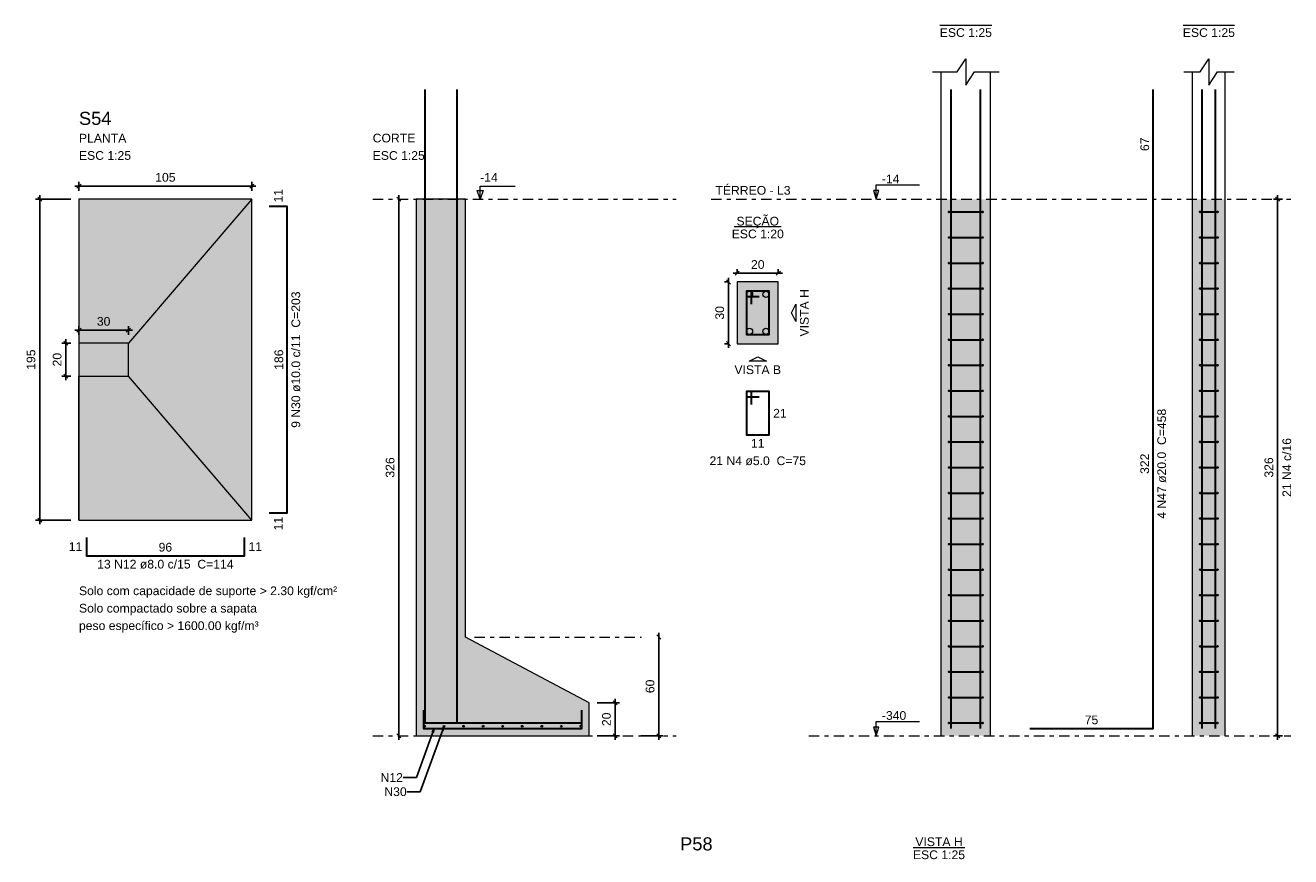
# Model space of a CAD drawing. Header units: millimetres. Extents: x 0 to 119, y 0 to 84.
# Tile 14 of 16: x 71 to 102, y 43 to 63. Entities that reach past the tile are written whole.
import ezdxf

# ---------------------------------------------------------------- set-up
doc = ezdxf.new("R2010")
doc.units = ezdxf.units.MM
doc.header["$MEASUREMENT"] = 0
doc.linetypes.add('DASHDOT', pattern=[2.54, 1.27, -0.635, 0, -0.635])
doc.linetypes.add('NULL', pattern=[0])
doc.layers.get('0').update_dxf_attribs({"lineweight": 18})
for name, color, linetype, lineweight in [('Descrição da armadura', 7, 'Continuous', 0), ('DT-Armadura', 2, 'Continuous', 30), ('DT-Barras na forma', 2, 'Continuous', 30), ('DT-Barras no corte', 5, 'Continuous', 5), ('DT-Barras rebatidas', 2, 'Continuous', 30), ('DT-Cotas', 9, 'Continuous', 5), ('DT-Estribos na forma', 2, 'Continuous', 30), ('DT-Forma', 5, 'Continuous', 5), ('DT-Hachura sapatas em corte', 43, 'Continuous', 5), ('DT-Hachura sapatas em planta', 43, 'Continuous', 5), ('DT-Hachura seção pilares', 254, 'Continuous', 5), ('DT-Hachura vista pilares', 254, 'Continuous', 5), ('DT-Pontilhado', 9, 'DASHDOT', 5), ('DT-Textos', 7, 'Continuous', 5), ('DT-Título', 3, 'Continuous', 20), ('Textos armaduras', 7, 'Continuous', 0)]:
    doc.layers.add(name, color=color, linetype=linetype, lineweight=lineweight)
doc.styles.add('Arial', font='txt')
doc.dimstyles.get("Standard").update_dxf_attribs({"dimtxt": 0.18, "dimasz": 0.18, "dimexe": 0.18, "dimexo": 0.0625, "dimgap": 0.09, "dimtad": 0, "dimtih": 1, "dimtoh": 1, "dimdec": 4, "dimzin": 0, "dimdsep": 46, "dimtxsty": 'Standard', "dimcen": 0.09, "dimadec": 0, "dimazin": 0, "dimtfac": 1, "dimtdec": 4, "dimtofl": 0, "dimtmove": 0, "dimatfit": 3, "dimfxl": 1, "dimtolj": 1, "dimtzin": 0, "dimarcsym": 0})
doc.dimstyles.new('UM_20.000000', dxfattribs={"dimtxt": 0.18, "dimasz": 0.1, "dimexe": 0.1, "dimexo": 0.2, "dimgap": 0, "dimtad": 1, "dimtih": 1, "dimtoh": 1, "dimdec": 1, "dimlfac": 20, "dimzin": 0, "dimdsep": 46, "dimtxsty": 'Standard', "dimcen": 0.09, "dimdle": 0.1, "dimadec": 1, "dimazin": 2, "dimtfac": 1, "dimtdec": 4, "dimtofl": 0, "dimtmove": 0, "dimatfit": 3, "dimfxl": 1, "dimtolj": 1, "dimarcsym": 0})
doc.dimstyles.new('UM_25.000000', dxfattribs={"dimtxt": 0.18, "dimasz": 0.1, "dimexe": 0.1, "dimexo": 0.2, "dimgap": 0, "dimtad": 1, "dimtih": 1, "dimtoh": 1, "dimdec": 1, "dimlfac": 25, "dimzin": 0, "dimdsep": 46, "dimtxsty": 'Standard', "dimcen": 0.09, "dimdle": 0.1, "dimadec": 1, "dimazin": 2, "dimtfac": 1, "dimtdec": 4, "dimtofl": 0, "dimtmove": 0, "dimatfit": 3, "dimfxl": 1, "dimtolj": 1, "dimarcsym": 0})

# ---------------------------------------------------------------- blocks, each defined once
blk = doc.blocks.new('_Oblique')
at = {"color": 0, "linetype": 'ByBlock', "lineweight": -2}
blk.add_line((-0.5, -0.5), (0.5, 0.5), dxfattribs=at)
blk = doc.blocks.new('*D59')
at = {"layer": 'Defpoints', "color": 0}
for p in [(88.450324, 57.014309), (88.238524, 55.514309), (88.450324, 55.514309)]:
    blk.add_point(p, dxfattribs=at)
at = {"layer": 'DT-Cotas', "color": 0, "lineweight": -2}
for p, q in [((88.250324, 57.014309), (88.138524, 57.014309)), ((88.238524, 57.114309), (88.238524, 55.414309)), ((88.250324, 55.514309), (88.138524, 55.514309))]:
    blk.add_line(p, q, dxfattribs=at)
at = {"layer": 'DT-Cotas', "color": 0, "lineweight": -2, "xscale": 0.1, "yscale": 0.1, "zscale": 0.1}
for p, rotation in [((88.238524, 57.014309), 90), ((88.238524, 55.514309), 270)]:
    blk.add_blockref('_Oblique', p, dxfattribs=dict(at, rotation=rotation))
at = {"layer": 'DT-Cotas', "color": 7, "insert": (88.026724, 56.264309), "char_height": 0.2118, "attachment_point": 5, "rotation": 90, "style": 'Arial'}
blk.add_mtext('\\A1;30', dxfattribs=at)
blk = doc.blocks.new('*D60')
at = {"layer": 'Defpoints', "color": 0}
for p in [(89.450324, 57.226109), (88.450324, 57.014309), (89.450324, 57.014309)]:
    blk.add_point(p, dxfattribs=at)
at = {"layer": 'DT-Cotas', "color": 0, "lineweight": -2}
for p, q in [((88.350324, 57.226109), (89.550324, 57.226109)), ((88.450324, 57.214309), (88.450324, 57.326109)), ((89.450324, 57.214309), (89.450324, 57.326109))]:
    blk.add_line(p, q, dxfattribs=at)
at = {"layer": 'DT-Cotas', "color": 0, "lineweight": -2, "xscale": 0.1, "yscale": 0.1, "zscale": 0.1, "rotation": 180}
blk.add_blockref('_Oblique', (88.450324, 57.226109), dxfattribs=at)
at = {"layer": 'DT-Cotas', "color": 0, "lineweight": -2, "xscale": 0.1, "yscale": 0.1, "zscale": 0.1}
blk.add_blockref('_Oblique', (89.450324, 57.226109), dxfattribs=at)
at = {"layer": 'DT-Cotas', "color": 7, "insert": (88.950324, 57.437909), "char_height": 0.2118, "attachment_point": 5, "rotation": 0.0057296, "style": 'Arial'}
blk.add_mtext('\\A1;20', dxfattribs=at)
blk = doc.blocks.new('*D61')
at = {"layer": 'Defpoints', "color": 0}
for p in [(101.584335, 59.026409), (101.902035, 59.026409), (101.902035, 45.986409)]:
    blk.add_point(p, dxfattribs=at)
at = {"layer": 'DT-Cotas', "color": 0, "lineweight": -2}
for p, q in [((101.584335, 45.886409), (101.584335, 59.126409)), ((101.702035, 59.026409), (101.484335, 59.026409)), ((101.702035, 45.986409), (101.484335, 45.986409))]:
    blk.add_line(p, q, dxfattribs=at)
at = {"layer": 'DT-Cotas', "color": 0, "lineweight": -2, "xscale": 0.1, "yscale": 0.1, "zscale": 0.1}
for p, rotation in [((101.584335, 59.026409), 90), ((101.584335, 45.986409), 270)]:
    blk.add_blockref('_Oblique', p, dxfattribs=dict(at, rotation=rotation))
at = {"layer": 'DT-Cotas', "color": 7, "insert": (101.372535, 52.506409), "char_height": 0.2118, "attachment_point": 5, "rotation": 90, "style": 'Arial'}
blk.add_mtext('\\A1;326', dxfattribs=at)
blk = doc.blocks.new('*D62')
at = {"layer": 'Defpoints', "color": 0}
for p in [(72.454557, 59.026409), (71.501457, 51.226409), (72.454557, 51.226409)]:
    blk.add_point(p, dxfattribs=at)
at = {"layer": 'DT-Cotas', "color": 0, "lineweight": -2}
for p, q in [((71.501457, 59.126409), (71.501457, 51.126409)), ((72.254557, 59.026409), (71.401457, 59.026409)), ((72.254557, 51.226409), (71.401457, 51.226409))]:
    blk.add_line(p, q, dxfattribs=at)
at = {"layer": 'DT-Cotas', "color": 0, "lineweight": -2, "xscale": 0.1, "yscale": 0.1, "zscale": 0.1}
for p, rotation in [((71.501457, 59.026409), 90), ((71.501457, 51.226409), 270)]:
    blk.add_blockref('_Oblique', p, dxfattribs=dict(at, rotation=rotation))
at = {"layer": 'DT-Cotas', "color": 7, "insert": (71.289657, 55.126409), "char_height": 0.2118, "attachment_point": 5, "rotation": 90, "style": 'Arial'}
blk.add_mtext('\\A1;195', dxfattribs=at)
blk = doc.blocks.new('*D63')
at = {"layer": 'Defpoints', "color": 0}
for p in [(76.654557, 59.344109), (72.454557, 59.026409), (76.654557, 59.026409)]:
    blk.add_point(p, dxfattribs=at)
at = {"layer": 'DT-Cotas', "color": 0, "lineweight": -2}
for p, q in [((72.454557, 59.226409), (72.454557, 59.444109)), ((76.654557, 59.226409), (76.654557, 59.444109)), ((72.354557, 59.344109), (76.754557, 59.344109))]:
    blk.add_line(p, q, dxfattribs=at)
at = {"layer": 'DT-Cotas', "color": 0, "lineweight": -2, "xscale": 0.1, "yscale": 0.1, "zscale": 0.1, "rotation": 180}
blk.add_blockref('_Oblique', (72.454557, 59.344109), dxfattribs=at)
at = {"layer": 'DT-Cotas', "color": 0, "lineweight": -2, "xscale": 0.1, "yscale": 0.1, "zscale": 0.1}
blk.add_blockref('_Oblique', (76.654557, 59.344109), dxfattribs=at)
at = {"layer": 'DT-Cotas', "color": 7, "insert": (74.554557, 59.555909), "char_height": 0.2118, "attachment_point": 5, "rotation": 0.0057296, "style": 'Arial'}
blk.add_mtext('\\A1;105', dxfattribs=at)
blk = doc.blocks.new('*D64')
at = {"layer": 'Defpoints', "color": 0}
for p in [(72.454557, 55.526409), (72.136857, 54.726409), (72.454557, 54.726409)]:
    blk.add_point(p, dxfattribs=at)
at = {"layer": 'DT-Cotas', "color": 0, "lineweight": -2}
for p, q in [((72.254557, 55.526409), (72.036857, 55.526409)), ((72.136857, 55.626409), (72.136857, 54.626409)), ((72.254557, 54.726409), (72.036857, 54.726409))]:
    blk.add_line(p, q, dxfattribs=at)
at = {"layer": 'DT-Cotas', "color": 0, "lineweight": -2, "xscale": 0.1, "yscale": 0.1, "zscale": 0.1}
for p, rotation in [((72.136857, 55.526409), 90), ((72.136857, 54.726409), 270)]:
    blk.add_blockref('_Oblique', p, dxfattribs=dict(at, rotation=rotation))
at = {"layer": 'DT-Cotas', "color": 7, "insert": (71.925057, 55.126409), "char_height": 0.2118, "attachment_point": 5, "rotation": 90, "style": 'Arial'}
blk.add_mtext('\\A1;20', dxfattribs=at)
blk = doc.blocks.new('*D65')
at = {"layer": 'Defpoints', "color": 0}
for p in [(73.654557, 55.844109), (72.454557, 55.526409), (73.654557, 55.526409)]:
    blk.add_point(p, dxfattribs=at)
at = {"layer": 'DT-Cotas', "color": 0, "lineweight": -2}
for p, q in [((72.354557, 55.844109), (73.754557, 55.844109)), ((72.454557, 55.726409), (72.454557, 55.944109)), ((73.654557, 55.726409), (73.654557, 55.944109))]:
    blk.add_line(p, q, dxfattribs=at)
at = {"layer": 'DT-Cotas', "color": 0, "lineweight": -2, "xscale": 0.1, "yscale": 0.1, "zscale": 0.1, "rotation": 180}
blk.add_blockref('_Oblique', (72.454557, 55.844109), dxfattribs=at)
at = {"layer": 'DT-Cotas', "color": 0, "lineweight": -2, "xscale": 0.1, "yscale": 0.1, "zscale": 0.1}
blk.add_blockref('_Oblique', (73.654557, 55.844109), dxfattribs=at)
at = {"layer": 'DT-Cotas', "color": 7, "insert": (73.054557, 56.055909), "char_height": 0.2118, "attachment_point": 5, "rotation": 0.0057296, "style": 'Arial'}
blk.add_mtext('\\A1;30', dxfattribs=at)
blk = doc.blocks.new('*D66')
at = {"layer": 'Defpoints', "color": 0}
for p in [(80.227837, 59.026409), (80.227837, 45.986409), (80.227837, 45.986409)]:
    blk.add_point(p, dxfattribs=at)
at = {"layer": 'DT-Cotas', "color": 0, "lineweight": -2}
blk.add_line((80.227837, 59.126409), (80.227837, 45.886409), dxfattribs=at)
at = {"layer": 'DT-Cotas', "color": 0, "lineweight": -2, "xscale": 0.1, "yscale": 0.1, "zscale": 0.1}
for p, rotation in [((80.227837, 59.026409), 90), ((80.227837, 45.986409), 270)]:
    blk.add_blockref('_Oblique', p, dxfattribs=dict(at, rotation=rotation))
at = {"layer": 'DT-Cotas', "color": 7, "insert": (80.016037, 52.506409), "char_height": 0.2118, "attachment_point": 5, "rotation": 90, "style": 'Arial'}
blk.add_mtext('\\A1;326', dxfattribs=at)
blk = doc.blocks.new('*D67')
at = {"layer": 'Defpoints', "color": 0}
for p in [(84.851437, 46.786409), (84.851437, 45.986409), (85.486837, 45.986409)]:
    blk.add_point(p, dxfattribs=at)
at = {"layer": 'DT-Cotas', "color": 0, "lineweight": -2}
for p, q in [((85.051437, 46.786409), (85.586837, 46.786409)), ((85.486837, 46.886409), (85.486837, 45.886409)), ((85.051437, 45.986409), (85.586837, 45.986409))]:
    blk.add_line(p, q, dxfattribs=at)
at = {"layer": 'DT-Cotas', "color": 0, "lineweight": -2, "xscale": 0.1, "yscale": 0.1, "zscale": 0.1}
for p, rotation in [((85.486837, 46.786409), 90), ((85.486837, 45.986409), 270)]:
    blk.add_blockref('_Oblique', p, dxfattribs=dict(at, rotation=rotation))
at = {"layer": 'DT-Cotas', "color": 7, "insert": (85.275037, 46.386409), "char_height": 0.2118, "attachment_point": 5, "rotation": 90, "style": 'Arial'}
blk.add_mtext('\\A1;20', dxfattribs=at)
blk = doc.blocks.new('*D68')
at = {"layer": 'Defpoints', "color": 0}
for p in [(86.545837, 48.386409), (85.910437, 45.986409), (86.545837, 45.986409)]:
    blk.add_point(p, dxfattribs=at)
at = {"layer": 'DT-Cotas', "color": 0, "lineweight": -2}
for p, q in [((86.545837, 48.486409), (86.545837, 45.886409)), ((86.110437, 45.986409), (86.645837, 45.986409))]:
    blk.add_line(p, q, dxfattribs=at)
at = {"layer": 'DT-Cotas', "color": 0, "lineweight": -2, "xscale": 0.1, "yscale": 0.1, "zscale": 0.1}
for p, rotation in [((86.545837, 48.386409), 90.0000000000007), ((86.545837, 45.986409), 270.0000000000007)]:
    blk.add_blockref('_Oblique', p, dxfattribs=dict(at, rotation=rotation))
at = {"layer": 'DT-Cotas', "color": 7, "insert": (86.334037, 47.186409), "char_height": 0.2118, "attachment_point": 5, "rotation": 90, "style": 'Arial'}
blk.add_mtext('\\A1;60', dxfattribs=at)

msp = doc.modelspace()

# ---------------------------------------------------------------- hatches: boundary and pattern name
at = {"layer": 'DT-Hachura sapatas em corte', "linetype": 'Continuous'}
msp.add_hatch(color=43, dxfattribs=at).paths.add_polyline_path([(80.6514, 48.3864), (80.6514, 48.3864), (80.6514, 46.7864), (80.6514, 45.9864), (84.8514, 45.9864), (84.8514, 46.7864), (81.8514, 48.3864), (81.8514, 48.3864), (81.8514, 59.0264), (80.6514, 59.0264), (80.6514, 48.3864)])
at = {"layer": 'DT-Hachura sapatas em planta', "linetype": 'Continuous'}
msp.add_hatch(color=43, dxfattribs=at).paths.add_polyline_path([(72.4546, 51.2264), (76.6546, 51.2264), (76.6546, 59.0264), (72.4546, 59.0264), (72.4546, 51.2264)])
at = {"layer": 'DT-Hachura seção pilares', "linetype": 'Continuous'}
msp.add_hatch(color=254, dxfattribs=at).paths.add_polyline_path([(88.4503, 55.5143), (88.4503, 55.5143), (89.4503, 55.5143), (89.4503, 57.0143), (88.4503, 57.0143), (88.4503, 55.5143)])
at = {"layer": 'DT-Hachura vista pilares', "linetype": 'Continuous'}
for points in [[(93.4073, 45.9864), (93.4073, 59.0264), (94.6073, 59.0264), (94.6073, 45.9864), (93.4073, 45.9864)], [(99.5135, 45.9864), (99.5135, 59.0264), (100.3135, 59.0264), (100.3135, 45.9864), (99.5135, 45.9864)]]:
    msp.add_hatch(color=254, dxfattribs=at).paths.add_polyline_path(points)

# ---------------------------------------------------------------- linework, layer by layer
at = {"layer": 'DT-Armadura'}
for points in [[(80.8614, 61.695), (80.8614, 46.3014), (83.8614, 46.3014)], [(81.6414, 61.695), (81.6414, 46.3014), (84.6414, 46.3014)], [(77.0782, 51.4064), (77.5182, 51.4064), (77.5182, 58.8464), (77.0782, 58.8464)], [(72.6346, 50.8028), (72.6346, 50.3628), (76.4746, 50.3628), (76.4746, 50.8028)], [(80.8314, 46.6064), (80.8314, 46.1664), (84.6714, 46.1664), (84.6714, 46.6064)]]:
    msp.add_lwpolyline(points, dxfattribs=at)
at = {"layer": 'DT-Barras na forma'}
for points in [[(93.6473, 46.1664), (93.6473, 59.0264), (93.6473, 61.695)], [(94.3673, 46.1664), (94.3673, 59.0264), (94.3673, 61.695)], [(99.7535, 46.1664), (99.7535, 59.0264), (99.7535, 61.695)], [(100.0735, 46.1664), (100.0735, 59.0264), (100.0735, 61.695)], [(88.8003, 56.4768), (88.8003, 56.7893), (88.6753, 56.7893), (88.6753, 55.7393), (89.2253, 55.7393), (89.2253, 56.7893), (88.6753, 56.7893), (88.6753, 56.6643), (88.9878, 56.6643)]]:
    msp.add_lwpolyline(points, dxfattribs=at)
at = {"layer": 'DT-Barras no corte'}
for centre, radius in [((88.7503, 56.7143), 0.075), ((89.1503, 56.7143), 0.075), ((88.7503, 55.8143), 0.075), ((89.1503, 55.8143), 0.075), ((80.8514, 46.2184), 0.02), ((81.3264, 46.2184), 0.02), ((81.8014, 46.2184), 0.02), ((82.2764, 46.2184), 0.02), ((82.7514, 46.2184), 0.02), ((83.2264, 46.2184), 0.02), ((83.7014, 46.2184), 0.02), ((84.1764, 46.2184), 0.02), ((84.6514, 46.2184), 0.02)]:
    msp.add_circle(centre, radius, dxfattribs=at)
at = {"layer": 'DT-Barras rebatidas'}
for points in [[(95.5604, 46.1664), (98.5604, 46.1664), (98.5604, 59.0264), (98.5604, 61.695)], [(88.8003, 54.0369), (88.8003, 54.3494), (88.6753, 54.3494), (88.6753, 53.2994), (89.2253, 53.2994), (89.2253, 54.3494), (88.6753, 54.3494), (88.6753, 54.2244), (88.9878, 54.2244)]]:
    msp.add_lwpolyline(points, dxfattribs=at)
at = {"layer": 'DT-Estribos na forma'}
for p, q in [((93.5973, 58.7159), (94.4173, 58.7159)), ((99.7035, 58.7159), (100.1235, 58.7159)), ((93.5973, 58.095), (94.4173, 58.095)), ((99.7035, 58.095), (100.1235, 58.095)), ((93.5973, 57.474), (94.4173, 57.474)), ((99.7035, 57.474), (100.1235, 57.474)), ((93.5973, 56.8531), (94.4173, 56.8531)), ((99.7035, 56.8531), (100.1235, 56.8531)), ((93.5973, 56.2321), (94.4173, 56.2321)), ((99.7035, 56.2321), (100.1235, 56.2321)), ((93.5973, 55.6112), (94.4173, 55.6112)), ((99.7035, 55.6112), (100.1235, 55.6112)), ((93.5973, 54.9902), (94.4173, 54.9902)), ((99.7035, 54.9902), (100.1235, 54.9902)), ((93.5973, 54.3693), (94.4173, 54.3693)), ((99.7035, 54.3693), (100.1235, 54.3693)), ((93.5973, 53.7483), (94.4173, 53.7483)), ((99.7035, 53.7483), (100.1235, 53.7483)), ((93.5973, 53.1274), (94.4173, 53.1274)), ((99.7035, 53.1274), (100.1235, 53.1274)), ((93.5973, 52.5064), (94.4173, 52.5064)), ((99.7035, 52.5064), (100.1235, 52.5064)), ((93.5973, 51.8855), (94.4173, 51.8855)), ((99.7035, 51.8855), (100.1235, 51.8855)), ((93.5973, 51.2645), (94.4173, 51.2645)), ((99.7035, 51.2645), (100.1235, 51.2645)), ((93.5973, 50.6436), (94.4173, 50.6436)), ((99.7035, 50.6436), (100.1235, 50.6436)), ((93.5973, 50.0226), (94.4173, 50.0226)), ((99.7035, 50.0226), (100.1235, 50.0226)), ((93.5973, 49.4016), (94.4173, 49.4016)), ((99.7035, 49.4016), (100.1235, 49.4016)), ((93.5973, 48.7807), (94.4173, 48.7807)), ((99.7035, 48.7807), (100.1235, 48.7807)), ((93.5973, 48.1597), (94.4173, 48.1597)), ((99.7035, 48.1597), (100.1235, 48.1597)), ((93.5973, 47.5388), (94.4173, 47.5388)), ((99.7035, 47.5388), (100.1235, 47.5388)), ((93.5973, 46.9178), (94.4173, 46.9178)), ((99.7035, 46.9178), (100.1235, 46.9178)), ((93.5973, 46.2969), (94.4173, 46.2969)), ((99.7035, 46.2969), (100.1235, 46.2969))]:
    msp.add_line(p, q, dxfattribs=at)
for centre in [(93.5973, 58.7159), (94.4173, 58.7159), (99.7035, 58.7159), (100.1235, 58.7159), (93.5973, 58.095), (94.4173, 58.095), (99.7035, 58.095), (100.1235, 58.095), (93.5973, 57.474), (94.4173, 57.474), (99.7035, 57.474), (100.1235, 57.474), (93.5973, 56.8531), (94.4173, 56.8531), (99.7035, 56.8531), (100.1235, 56.8531), (93.5973, 56.2321), (94.4173, 56.2321), (99.7035, 56.2321), (100.1235, 56.2321), (93.5973, 55.6112), (94.4173, 55.6112), (99.7035, 55.6112), (100.1235, 55.6112), (93.5973, 54.9902), (94.4173, 54.9902), (99.7035, 54.9902), (100.1235, 54.9902), (93.5973, 54.3693), (94.4173, 54.3693), (99.7035, 54.3693), (100.1235, 54.3693), (93.5973, 53.7483), (94.4173, 53.7483), (99.7035, 53.7483), (100.1235, 53.7483), (93.5973, 53.1274), (94.4173, 53.1274), (99.7035, 53.1274), (100.1235, 53.1274), (93.5973, 52.5064), (94.4173, 52.5064), (99.7035, 52.5064), (100.1235, 52.5064), (93.5973, 51.8855), (94.4173, 51.8855), (99.7035, 51.8855), (100.1235, 51.8855), (93.5973, 51.2645), (94.4173, 51.2645), (99.7035, 51.2645), (100.1235, 51.2645), (93.5973, 50.6436), (94.4173, 50.6436), (99.7035, 50.6436), (100.1235, 50.6436), (93.5973, 50.0226), (94.4173, 50.0226), (99.7035, 50.0226), (100.1235, 50.0226), (93.5973, 49.4016), (94.4173, 49.4016), (99.7035, 49.4016), (100.1235, 49.4016), (93.5973, 48.7807), (94.4173, 48.7807), (99.7035, 48.7807), (100.1235, 48.7807), (93.5973, 48.1597), (94.4173, 48.1597), (99.7035, 48.1597), (100.1235, 48.1597), (93.5973, 47.5388), (94.4173, 47.5388), (99.7035, 47.5388), (100.1235, 47.5388), (93.5973, 46.9178), (94.4173, 46.9178), (99.7035, 46.9178), (100.1235, 46.9178), (93.5973, 46.2969), (94.4173, 46.2969), (99.7035, 46.2969), (100.1235, 46.2969)]:
    msp.add_circle(centre, 0.01, dxfattribs=at)
at = {"layer": 'DT-Forma'}
for p, q in [((93.4073, 59.0264), (93.4073, 62.1186)), ((94.6073, 59.0264), (94.6073, 62.1186)), ((99.5135, 59.0264), (99.5135, 62.1186)), ((100.3135, 59.0264), (100.3135, 62.1186)), ((72.4546, 59.0264), (72.4546, 55.5264)), ((76.6546, 59.0264), (73.6546, 55.5264)), ((93.4073, 45.9864), (93.4073, 59.0264)), ((94.6073, 45.9864), (94.6073, 59.0264)), ((99.5135, 45.9864), (99.5135, 59.0264)), ((100.3135, 45.9864), (100.3135, 59.0264)), ((72.4546, 51.2264), (72.4546, 54.7264)), ((72.4546, 51.2264), (72.4546, 54.7264)), ((76.6546, 51.2264), (73.6546, 54.7264))]:
    msp.add_line(p, q, dxfattribs=at)
for points in [[(93.1955, 62.1186), (93.7955, 62.1186), (94.0073, 62.4363), (94.0073, 61.8009), (94.2191, 62.1186), (94.8191, 62.1186)], [(99.3017, 62.1186), (99.7017, 62.1186), (99.9135, 62.4363), (99.9135, 61.8009), (100.1253, 62.1186), (100.5253, 62.1186)]]:
    msp.add_lwpolyline(points, dxfattribs=at)
for points in [[(72.4546, 51.2264), (76.6546, 51.2264), (76.6546, 59.0264), (72.4546, 59.0264), (72.4546, 51.2264)], [(80.6514, 48.3864), (80.6514, 48.3864), (80.6514, 46.7864), (80.6514, 45.9864), (84.8514, 45.9864), (84.8514, 46.7864), (81.8514, 48.3864), (81.8514, 48.3864), (81.8514, 59.0264), (80.6514, 59.0264), (80.6514, 48.3864)], [(88.4503, 55.5143), (89.4503, 55.5143), (89.4503, 57.0143), (88.4503, 57.0143), (88.4503, 55.5143)], [(72.4546, 54.7264), (73.6546, 54.7264), (73.6546, 55.5264), (72.4546, 55.5264), (72.4546, 54.7264)]]:
    msp.add_lwpolyline(points, close=True, dxfattribs=at)
at = {"layer": 'DT-Pontilhado', "ltscale": 0.2}
for p, q in [((79.5924, 59.0264), (86.9694, 59.0264)), ((87.8166, 59.0264), (101.902, 59.0264)), ((82.0632, 48.3864), (86.1222, 48.3864)), ((79.5924, 45.9864), (86.9694, 45.9864)), ((90.1916, 45.9864), (101.902, 45.9864))]:
    msp.add_line(p, q, dxfattribs=at)
at = {"layer": 'DT-Textos'}
for p, q in [((93.3775, 63.2517), (94.6372, 63.2517)), ((99.2919, 63.2517), (100.5352, 63.2517)), ((88.3781, 58.3592), (89.5225, 58.3592)), ((92.7247, 43.271), (93.9844, 43.271))]:
    msp.add_line(p, q, dxfattribs=at)
for points in [[(91.8278, 59.0264), (91.8914, 59.2382), (91.7643, 59.2382), (91.8278, 59.0264), (91.8278, 59.3764), (92.8778, 59.3764)], [(82.2044, 59.0264), (82.2044, 59.3441), (83.0516, 59.3441)], [(91.8278, 45.9864), (91.8914, 46.1982), (91.7643, 46.1982), (91.8278, 45.9864), (91.8278, 46.3364), (92.8778, 46.3364)]]:
    msp.add_lwpolyline(points, dxfattribs=at)
for points in [[(82.275, 59.2382), (82.2044, 59.0264), (82.1338, 59.2382), (82.275, 59.2382)], [(89.8739, 56.2643), (89.8739, 56.0525), (89.768, 56.2643), (89.8739, 56.4761), (89.8739, 56.2643)], [(88.9503, 55.0907), (88.7385, 55.0907), (88.9503, 55.1966), (89.1621, 55.0907), (88.9503, 55.0907)]]:
    msp.add_lwpolyline(points, close=True, dxfattribs=at)

# ---------------------------------------------------------------- texts
at = {"layer": 'Descrição da armadura', "linetype": 'NULL', "char_height": 0.2118, "attachment_point": 8, "rotation": 90.00021, "line_spacing_factor": 0.9, "style": 'Arial'}
for s, insert, width in [('9 N30 ø10.0 c/11  C=203', (77.8359, 55.1263), 6.496963), ('4 N47 ø20.0  C=458', (98.8779, 52.5963), 5.239541), ('21 N4 c/16', (101.916, 52.5064), 2.845127)]:
    msp.add_mtext(s, dxfattribs=dict(at, insert=insert, width=width))
at = {"layer": 'Descrição da armadura', "linetype": 'NULL', "char_height": 0.2118, "line_spacing_factor": 0.9, "style": 'Arial'}
for s, insert, width, attachment_point in [('21 N4 ø5.0  C=75', (88.9508, 52.5582), 4.594404, 8), ('13 N12 ø8.0 c/15  C=114', (74.5548, 50.0452), 6.496963, 8), ('N12', (80.3266, 44.9722), 1.103994, 6), ('N30', (80.4192, 44.6262), 1.103994, 6)]:
    msp.add_mtext(s, dxfattribs=dict(at, insert=insert, width=width, attachment_point=attachment_point))
at = {"layer": 'DT-Textos', "linetype": 'NULL', "char_height": 0.2118, "line_spacing_factor": 0.798, "style": 'Arial'}
for s, insert, width, attachment_point in [('ESC 1:25', (94.0078, 62.9662), 2.482559, 8), ('ESC 1:25', (99.9138, 62.9662), 2.482559, 8), ('PLANTA', (72.4548, 60.4032), 2.256279, 7), ('CORTE', (79.5928, 60.4032), 2.03, 7), ('ESC 1:25', (72.4548, 59.9792), 2.482559, 7), ('ESC 1:25', (79.5928, 59.9792), 2.482559, 7), ('-14', (82.2048, 59.4502), 0.838281, 7), ('-14', (91.9678, 59.4112), 0.838281, 7), ('TÉRREO - L3', (87.9228, 59.1322), 3.577422, 7), ('SEÇÃO', (88.9508, 58.3213), 2.030566, 8), ('ESC 1:20', (88.9508, 58.0732), 2.482559, 8), ('VISTA B', (88.9508, 54.7732), 2.223994, 8), ('Solo com capacidade de suporte > 2.30 kgf/cm²', (72.4548, 49.3403), 12.299795, 7), ('Solo compactado sobre a sapata', (72.4548, 48.9163), 8.479951, 7), ('peso específico > 1600.00 kgf/m³', (72.4548, 48.4923), 8.560098, 7), ('-340', (91.9678, 46.3712), 1.16085, 7), ('VISTA H', (93.355, 43.3025), 2.255996, 8), ('ESC 1:25', (93.355, 42.9855), 2.482559, 8)]:
    msp.add_mtext(s, dxfattribs=dict(at, insert=insert, width=width, attachment_point=attachment_point))
at = {"layer": 'DT-Textos', "linetype": 'NULL', "insert": (90.1919, 56.2643), "char_height": 0.2118, "width": 2.255996, "attachment_point": 8, "rotation": 90.00021, "line_spacing_factor": 0.798, "style": 'Arial'}
msp.add_mtext('VISTA H', dxfattribs=at)
at = {"layer": 'DT-Título', "linetype": 'NULL', "char_height": 0.3177, "width": 1.565781, "attachment_point": 7, "line_spacing_factor": 0.798, "style": 'Arial'}
for s, insert in [('S54', (72.4548, 60.8271)), ('P58', (87.064, 43.1964))]:
    msp.add_mtext(s, dxfattribs=dict(at, insert=insert))
at = {"layer": 'Textos armaduras', "linetype": 'NULL', "char_height": 0.2118, "rotation": 90.00021, "line_spacing_factor": 0.9, "style": 'Arial'}
for s, insert, width, attachment_point in [('67', (98.4631, 60.3607), 1.045137, 8), ('11', (77.4041, 58.9464), 1.045137, 7), ('186', (77.4209, 55.1264), 1.367705, 8), ('322', (98.4631, 52.5964), 1.367705, 8), ('11', (77.1923, 51.3064), 1.045137, 3)]:
    msp.add_mtext(s, dxfattribs=dict(at, insert=insert, width=width, attachment_point=attachment_point))
at = {"layer": 'Textos armaduras', "linetype": 'NULL', "char_height": 0.2118, "width": 1.045137, "line_spacing_factor": 0.9, "style": 'Arial'}
for s, insert, attachment_point in [('21', (89.3253, 53.9303), 1), ('11', (88.9503, 53.2021), 2), ('11', (72.5346, 50.4769), 9), ('96', (74.5546, 50.4601), 8), ('11', (76.5746, 50.6887), 1), ('75', (97.0604, 46.2637), 8)]:
    msp.add_mtext(s, dxfattribs=dict(at, insert=insert, attachment_point=attachment_point))

# ---------------------------------------------------------------- dimensions: what is measured, and where the dimension line sits
at = {"layer": 'DT-Cotas'}
for base, p1, p2, dimstyle, override, picture, middle in [((76.6546, 59.3441), (72.4546, 59.0264), (76.6546, 59.0264), 'UM_25.000000', {"dimtxt": 0.2118, "dimasz": 0.1, "dimexe": 0.1, "dimexo": 0.2, "dimtad": 1, "dimtih": 0, "dimtoh": 0, "dimdec": 1, "dimlfac": 25, "dimzin": 8, "dimtxsty": 'Arial', "dimblk": 'Oblique', "dimblk1": 'Oblique', "dimblk2": 'Oblique', "dimsah": 1, "dimdle": 0.1, "dimse1": 0, "dimse2": 0, "dimclrt": 7, "dimadec": 1, "dimazin": 3, "dimtmove": 2, "dimldrblk": 'Oblique'}, '*D63', (74.5546, 59.5559)), ((89.4503, 57.2261), (88.4503, 57.0143), (89.4503, 57.0143), 'UM_20.000000', {"dimtxt": 0.2118, "dimasz": 0.1, "dimexe": 0.1, "dimexo": 0.2, "dimtad": 1, "dimtih": 0, "dimtoh": 0, "dimdec": 1, "dimlfac": 20, "dimzin": 8, "dimtxsty": 'Arial', "dimblk": 'Oblique', "dimblk1": 'Oblique', "dimblk2": 'Oblique', "dimsah": 1, "dimdle": 0.1, "dimse1": 0, "dimse2": 0, "dimclrt": 7, "dimadec": 1, "dimazin": 3, "dimtmove": 2, "dimldrblk": 'Oblique'}, '*D60', (88.9503, 57.4379)), ((73.6546, 55.8441), (72.4546, 55.5264), (73.6546, 55.5264), 'UM_25.000000', {"dimtxt": 0.2118, "dimasz": 0.1, "dimexe": 0.1, "dimexo": 0.2, "dimtad": 1, "dimtih": 0, "dimtoh": 0, "dimdec": 1, "dimlfac": 25, "dimzin": 8, "dimtxsty": 'Arial', "dimblk": 'Oblique', "dimblk1": 'Oblique', "dimblk2": 'Oblique', "dimsah": 1, "dimdle": 0.1, "dimse1": 0, "dimse2": 0, "dimclrt": 7, "dimadec": 1, "dimazin": 3, "dimtmove": 2, "dimldrblk": 'Oblique'}, '*D65', (73.0546, 56.0559))]:
    dim = msp.add_linear_dim(base=base, p1=p1, p2=p2, dimstyle=dimstyle, override=override, dxfattribs=at)
    dim.commit()
    dim.dimension.update_dxf_attribs({"geometry": picture, "text_midpoint": middle, "dimtype": 160, "text_rotation": 0.00573})
for base, p1, p2, dimstyle, override, picture, middle in [((71.5015, 51.2264), (72.4546, 59.0264), (72.4546, 51.2264), 'UM_25.000000', {"dimtxt": 0.2118, "dimasz": 0.1, "dimexe": 0.1, "dimexo": 0.2, "dimtad": 1, "dimtih": 0, "dimtoh": 0, "dimdec": 1, "dimlfac": 25, "dimzin": 8, "dimtxsty": 'Arial', "dimblk": 'Oblique', "dimblk1": 'Oblique', "dimblk2": 'Oblique', "dimsah": 1, "dimdle": 0.1, "dimse1": 0, "dimse2": 0, "dimclrt": 7, "dimadec": 1, "dimazin": 3, "dimtmove": 2, "dimldrblk": 'Oblique'}, '*D62', (71.2897, 55.1264)), ((80.2278, 45.9864), (80.2278, 59.0264), (80.2278, 45.9864), 'UM_25.000000', {"dimtxt": 0.2118, "dimasz": 0.1, "dimexe": 0.1, "dimexo": 0.2, "dimtad": 1, "dimtih": 0, "dimtoh": 0, "dimdec": 1, "dimlfac": 25, "dimzin": 8, "dimtxsty": 'Arial', "dimblk": 'Oblique', "dimblk1": 'Oblique', "dimblk2": 'Oblique', "dimsah": 1, "dimdle": 0.1, "dimse1": 1, "dimse2": 1, "dimclrt": 7, "dimadec": 1, "dimazin": 3, "dimtmove": 2, "dimldrblk": 'Oblique'}, '*D66', (80.016, 52.5064)), ((101.5843, 59.0264), (101.902, 45.9864), (101.902, 59.0264), 'UM_25.000000', {"dimtxt": 0.2118, "dimasz": 0.1, "dimexe": 0.1, "dimexo": 0.2, "dimtad": 1, "dimtih": 0, "dimtoh": 0, "dimdec": 1, "dimlfac": 25, "dimzin": 8, "dimtxsty": 'Arial', "dimblk": 'Oblique', "dimblk1": 'Oblique', "dimblk2": 'Oblique', "dimsah": 1, "dimdle": 0.1, "dimse1": 0, "dimse2": 0, "dimclrt": 7, "dimadec": 1, "dimazin": 3, "dimtmove": 2, "dimldrblk": 'Oblique'}, '*D61', (101.3725, 52.5064)), ((88.2385, 55.5143), (88.4503, 57.0143), (88.4503, 55.5143), 'UM_20.000000', {"dimtxt": 0.2118, "dimasz": 0.1, "dimexe": 0.1, "dimexo": 0.2, "dimtad": 1, "dimtih": 0, "dimtoh": 0, "dimdec": 1, "dimlfac": 20, "dimzin": 8, "dimtxsty": 'Arial', "dimblk": 'Oblique', "dimblk1": 'Oblique', "dimblk2": 'Oblique', "dimsah": 1, "dimdle": 0.1, "dimse1": 0, "dimse2": 0, "dimclrt": 7, "dimadec": 1, "dimazin": 3, "dimtmove": 2, "dimldrblk": 'Oblique'}, '*D59', (88.0267, 56.2643)), ((72.1369, 54.7264), (72.4546, 55.5264), (72.4546, 54.7264), 'UM_25.000000', {"dimtxt": 0.2118, "dimasz": 0.1, "dimexe": 0.1, "dimexo": 0.2, "dimtad": 1, "dimtih": 0, "dimtoh": 0, "dimdec": 1, "dimlfac": 25, "dimzin": 8, "dimtxsty": 'Arial', "dimblk": 'Oblique', "dimblk1": 'Oblique', "dimblk2": 'Oblique', "dimsah": 1, "dimdle": 0.1, "dimse1": 0, "dimse2": 0, "dimclrt": 7, "dimadec": 1, "dimazin": 3, "dimtmove": 2, "dimldrblk": 'Oblique'}, '*D64', (71.9251, 55.1264)), ((86.5458, 45.9864), (86.5458, 48.3864), (85.9104, 45.9864), 'UM_25.000000', {"dimtxt": 0.2118, "dimasz": 0.1, "dimexe": 0.1, "dimexo": 0.2, "dimtad": 1, "dimtih": 0, "dimtoh": 0, "dimdec": 1, "dimlfac": 25, "dimzin": 8, "dimtxsty": 'Arial', "dimblk": 'Oblique', "dimblk1": 'Oblique', "dimblk2": 'Oblique', "dimsah": 1, "dimdle": 0.1, "dimse1": 1, "dimse2": 0, "dimclrt": 7, "dimadec": 1, "dimazin": 3, "dimtmove": 2, "dimldrblk": 'Oblique'}, '*D68', (86.334, 47.1864)), ((85.4868, 45.9864), (84.8514, 46.7864), (84.8514, 45.9864), 'UM_25.000000', {"dimtxt": 0.2118, "dimasz": 0.1, "dimexe": 0.1, "dimexo": 0.2, "dimtad": 1, "dimtih": 0, "dimtoh": 0, "dimdec": 1, "dimlfac": 25, "dimzin": 8, "dimtxsty": 'Arial', "dimblk": 'Oblique', "dimblk1": 'Oblique', "dimblk2": 'Oblique', "dimsah": 1, "dimdle": 0.1, "dimse1": 0, "dimse2": 0, "dimclrt": 7, "dimadec": 1, "dimazin": 3, "dimtmove": 2, "dimldrblk": 'Oblique'}, '*D67', (85.275, 46.3864))]:
    dim = msp.add_linear_dim(base=base, p1=p1, p2=p2, angle=90, dimstyle=dimstyle, override=override, dxfattribs=at)
    dim.commit()
    dim.dimension.update_dxf_attribs({"geometry": picture, "text_midpoint": middle, "dimtype": 160, "text_rotation": 90})

# ---------------------------------------------------------------- leaders
for points in [[(81.0889, 46.1664), (80.6543, 44.9722), (80.3366, 44.9722)], [(81.3264, 46.2184), (80.7469, 44.6262), (80.4292, 44.6262)]]:
    msp.add_leader(points, dimstyle='Standard', override={"dimasz": 0.1, "dimldrblk": 'Closed'}, dxfattribs=at)

doc.saveas('drawing.dxf')
